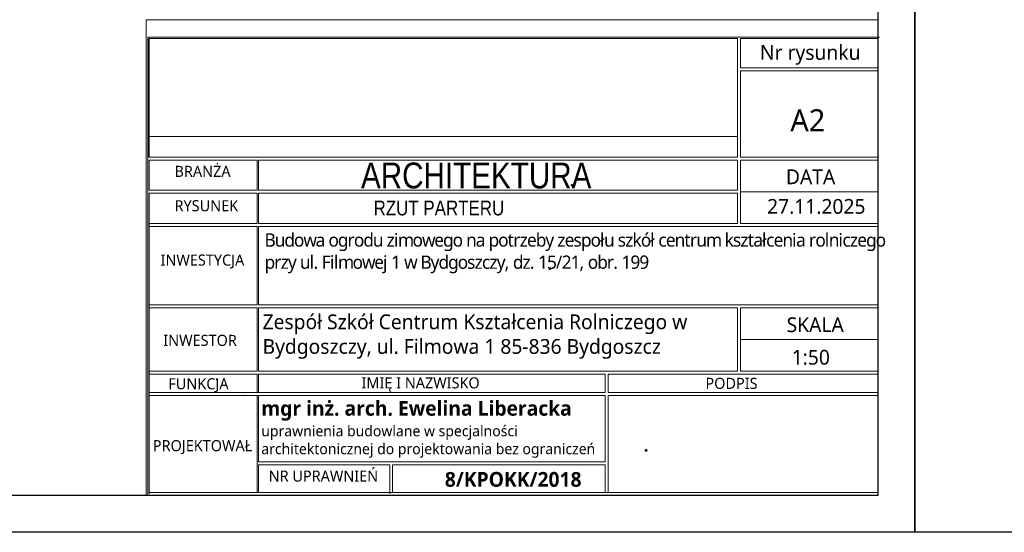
# Model space of a CAD drawing. Header units: millimetres. Extents: x 0 to 27018, y 10208 to 12867.
# Tile 17 of 25: x 21747 to 22413, y 10208 to 10555. Entities that reach past the tile are written whole.
import ezdxf

# ---------------------------------------------------------------- set-up
doc = ezdxf.new("R2010")
doc.units = ezdxf.units.MM
doc.linetypes.add('OTKJ_A05', pattern=[2, 1.5, -0.5])
for name, color, linetype, lineweight in [('0-A-wymiary', 7, 'Continuous', 9), ('isa_V10520003E16E075_TUsr', 7, 'Continuous', 25), ('isa_V10520003E16E075_TUsr_19165818BF56C1D4', 5, 'OTKJ_A05', 25), ('Pikiety', 18, 'Continuous', 0), ('Punkty o określonej wysokości', 5, 'Continuous', 0), ('wymiar', 13, 'Continuous', 13)]:
    doc.layers.add(name, color=color, linetype=linetype, lineweight=lineweight)
doc.layers.add('Znak północy', color=7, linetype='Continuous')
doc.styles.add('tekst', font='segoeui.ttf', dxfattribs={"height": 20})
picture_1 = doc.add_image_def('image1.jpg', size_in_pixel=(1523, 254))

# ---------------------------------------------------------------- blocks, each defined once
blk = doc.blocks.new('OTRS_P05')
at = {"layer": 'isa_V10520003E16E075_TUsr', "true_color": 0x0a0909}
h = blk.add_hatch(color=18, dxfattribs=at)
h.dxf.hatch_style = 1
h.paths.add_polyline_path([(0.09, 0, 1), (-0.09, 0, 1)])
at = {"layer": 'isa_V10520003E16E075_TUsr', "color": 18, "true_color": 0x0a0909}
blk.add_lwpolyline([(0.09, 0, 1), (-0.09, 0, 1)], format="xyb", close=True, dxfattribs=at)
at = {"layer": 'isa_V10520003E16E075_TUsr_19165818BF56C1D4', "color": 18, "true_color": 0x0a0909}
blk.add_circle((0, 0), 0.09, dxfattribs=at)
blk = doc.blocks.new('OTRN_P05')
at = {"layer": 'isa_V10520003E16E075_TUsr', "true_color": 0x0a0909}
h = blk.add_hatch(color=18, dxfattribs=at)
h.dxf.hatch_style = 1
h.paths.add_polyline_path([(0.09, 0, 1), (-0.09, 0, 1)])
at = {"layer": 'isa_V10520003E16E075_TUsr', "color": 18, "true_color": 0x0a0909}
blk.add_lwpolyline([(0.09, 0, 1), (-0.09, 0, 1)], format="xyb", close=True, dxfattribs=at)
at = {"layer": 'isa_V10520003E16E075_TUsr_19165818BF56C1D4', "color": 18, "true_color": 0x0a0909}
blk.add_circle((0, 0), 0.09, dxfattribs=at)
blk = doc.blocks.new('SUPS01_08')
at = {"lineweight": 18, "true_color": 0x0000ff}
h = blk.add_hatch(color=5, dxfattribs=at)
h.dxf.hatch_style = 1
h.paths.add_polyline_path([(0.09, 0, 1), (-0.09, 0, 1)])
at = {"color": 18, "lineweight": 18, "true_color": 0x0a0909}
blk.add_circle((0, 0), 0.09, dxfattribs=at)

msp = doc.modelspace()

# ---------------------------------------------------------------- linework, layer by layer
at = {"lineweight": 0}
for p, q in [((21834.78, 10462.32), (21834.78, 10542.55)), ((21834.78, 10528.44), (21834.78, 10462.32))]:
    msp.add_line(p, q, dxfattribs=at)
at = {"color": 0, "linetype": 'Continuous'}
msp.add_line((21834.78, 10462.21), (21834.78, 10542.55), dxfattribs=at)
at = {"linetype": 'Continuous', "lineweight": 0}
msp.add_line((22327.78, 10302.92), (22327.78, 10369.49), dxfattribs=at)
at = {"lineweight": 0}
msp.add_lwpolyline([(21832.77, 10555.3), (22327.77, 10555.3), (22327.77, 10233.35), (21832.77, 10233.35)], close=True, dxfattribs=at)
at = {"layer": '0-A-wymiary', "linetype": 'ByBlock'}
for p, q in [((22328.78, 10543.55), (21833.77, 10543.55)), ((21833.77, 10543.55), (21833.77, 10233.35)), ((21834.78, 10542.55), (22232.78, 10542.55)), ((21861.56, 10543.55), (22328.78, 10543.55)), ((22232.78, 10542.55), (22232.78, 10462.32)), ((22234.78, 10542.55), (22327.78, 10542.55)), ((22234.78, 10522.65), (22234.78, 10542.55)), ((22327.78, 10542.55), (22327.78, 10522.65)), ((22327.78, 10527.18), (22327.78, 10522.65)), ((22327.78, 10522.65), (22234.78, 10522.65)), ((22234.78, 10520.65), (22327.78, 10520.65)), ((22234.78, 10462.32), (22234.78, 10520.65)), ((22327.78, 10506.88), (22327.78, 10462.32)), ((22232.78, 10462.32), (21834.78, 10462.32)), ((22232.78, 10462.32), (21834.78, 10462.32)), ((21908.78, 10460.32), (21908.78, 10439.82)), ((22327.78, 10462.32), (22234.78, 10462.32)), ((22327.78, 10462.32), (22234.78, 10462.32)), ((22327.78, 10460.32), (22327.78, 10417.32)), ((21834.78, 10439.82), (21907.78, 10439.82)), ((22234.78, 10438.82), (22327.78, 10438.82)), ((21834.78, 10370.49), (21834.78, 10437.06)), ((21908.78, 10437.82), (21908.78, 10417.32)), ((22327.78, 10437.06), (22327.78, 10371.49)), ((21834.78, 10415.32), (21907.78, 10415.32)), ((21834.78, 10372.32), (21834.78, 10415.32)), ((21834.78, 10362.32), (21834.78, 10415.32)), ((21834.78, 10415.32), (21907.78, 10415.32)), ((21907.78, 10415.32), (21907.78, 10362.32)), ((21908.78, 10415.32), (21908.78, 10385.32)), ((21908.78, 10415.32), (22327.78, 10415.32)), ((22327.78, 10415.32), (22327.78, 10362.32)), ((21908.78, 10385.32), (21908.78, 10362.32)), ((21834.78, 10298.92), (21834.78, 10371.49)), ((21907.78, 10362.32), (21834.78, 10362.32)), ((21907.78, 10362.32), (21834.78, 10362.32)), ((22327.78, 10362.32), (21908.78, 10362.32)), ((21908.78, 10360.32), (21908.78, 10317.32)), ((22234.78, 10338.82), (22327.78, 10338.82)), ((21908.78, 10315.32), (21908.78, 10302.92)), ((21908.78, 10315.32), (21908.78, 10302.92)), ((21834.78, 10302.92), (21908.78, 10302.92)), ((21834.78, 10300.92), (21907.78, 10300.92)), ((21834.78, 10300.92), (21908.78, 10300.92)), ((21834.78, 10234.35), (21834.78, 10300.92)), ((21907.78, 10300.92), (21907.78, 10235.35)), ((21908.78, 10300.92), (22143.28, 10300.92)), ((21908.78, 10300.92), (22143.28, 10300.92)), ((21908.78, 10300.92), (21908.78, 10256.13)), ((21908.78, 10256.13), (21908.78, 10300.92)), ((22143.28, 10300.92), (22143.28, 10298.92)), ((22143.28, 10300.92), (22143.28, 10256.13)), ((22145.28, 10302.92), (22327.78, 10302.92)), ((22145.28, 10300.92), (22232.78, 10300.92)), ((22145.28, 10300.92), (22327.78, 10300.92)), ((22145.28, 10235.35), (22145.28, 10300.92)), ((22145.28, 10300.92), (22327.78, 10300.92)), ((22327.78, 10300.92), (22327.78, 10235.35)), ((22143.28, 10256.13), (21908.78, 10256.13)), ((21908.78, 10254.13), (21908.78, 10235.35)), ((21908.78, 10235.35), (21908.78, 10254.13)), ((21997.48, 10254.13), (21997.48, 10234.35)), ((21834.77, 10235.35), (22327.77, 10235.35)), ((21834.77, 10233.35), (21907.77, 10233.35)), ((21907.78, 10235.35), (21834.78, 10235.35)), ((21858.78, 10233.35), (22327.78, 10233.35)), ((21908.77, 10233.35), (22143.27, 10233.35)), ((22145.27, 10233.35), (22327.77, 10233.35))]:
    msp.add_line(p, q, dxfattribs=at)
for points in [[(21907.78, 10439.82), (21834.78, 10439.82), (21834.78, 10460.32), (21907.78, 10460.32)], [(21908.78, 10460.32), (22232.78, 10460.32), (22232.78, 10439.82), (21908.78, 10439.82)], [(22259.78, 10460.32), (22327.78, 10460.32), (22327.78, 10417.32), (22259.78, 10417.32)], [(21907.78, 10417.32), (21834.78, 10417.32), (21834.78, 10437.82), (21907.78, 10437.82)], [(21907.78, 10417.32), (21834.78, 10417.32), (21834.78, 10437.82), (21907.78, 10437.82)], [(21908.78, 10437.82), (22232.78, 10437.82), (22232.78, 10417.32), (21908.78, 10417.32)], [(21907.78, 10317.32), (21834.78, 10317.32), (21834.78, 10360.32), (21907.78, 10360.32)], [(21908.78, 10360.32), (22232.78, 10360.32), (22232.78, 10317.32), (21908.78, 10317.32)], [(21907.78, 10302.92), (21834.78, 10302.92), (21834.78, 10315.32), (21907.78, 10315.32)], [(21908.78, 10315.32), (22143.28, 10315.32), (22143.28, 10302.92), (21908.78, 10302.92)], [(21997.48, 10235.35), (21908.78, 10235.35), (21908.78, 10254.13), (21997.48, 10254.13)], [(21999.48, 10254.13), (22143.28, 10254.13), (22143.28, 10235.35), (21999.48, 10235.35)]]:
    msp.add_lwpolyline(points, dxfattribs=at)
for points in [[(21834.78, 10460.32), (21907.78, 10460.32), (21907.78, 10439.82), (21834.78, 10439.82)], [(22234.78, 10460.32), (22327.78, 10460.32), (22327.78, 10417.32), (22234.78, 10417.32)], [(21834.78, 10437.82), (21907.78, 10437.82), (21907.78, 10417.32), (21834.78, 10417.32)], [(21834.78, 10360.32), (21907.78, 10360.32), (21907.78, 10317.32), (21834.78, 10317.32)], [(22234.78, 10360.32), (22327.78, 10360.32), (22327.78, 10317.32), (22234.78, 10317.32)], [(21834.78, 10315.32), (21907.78, 10315.32), (21907.78, 10302.92), (21834.78, 10302.92)], [(22145.28, 10315.32), (22327.78, 10315.32), (22327.78, 10302.92), (22145.28, 10302.92)], [(21999.48, 10254.13), (22143.28, 10254.13), (22143.28, 10235.35), (21999.48, 10235.35)]]:
    msp.add_lwpolyline(points, close=True, dxfattribs=at)
msp.add_point((21898.64, 10301.06), dxfattribs=at)
msp.add_point((21898.64, 10301.06), dxfattribs=at)
at = {"layer": 'Znak północy', "ltscale": 10}
for points in [[(21303.15, 11692.7), (22352.77, 11692.7), (22352.77, 10208.35), (21303.15, 10208.35)], [(22352.77, 11692.7), (23402.4, 11692.7), (23402.4, 10208.35), (22352.77, 10208.35)], [(21428.15, 11667.7), (22327.77, 11667.7), (22327.77, 10233.35), (21428.15, 10233.35)]]:
    msp.add_lwpolyline(points, close=True, dxfattribs=at)

# ---------------------------------------------------------------- block references
at = {"layer": 'Pikiety', "color": 18, "true_color": 0x000000, "xscale": 5, "yscale": 5, "zscale": 5}
for name, p in [('OTRN_P05', (22120.94, 10443.22)), ('OTRS_P05', (22105.94, 10386.72)), ('OTRS_P05', (22170.94, 10263.82))]:
    msp.add_blockref(name, p, dxfattribs=at)
at = {"layer": 'Punkty o określonej wysokości', "color": 5, "true_color": 0x0000ff, "xscale": 5, "yscale": 5, "zscale": 5}
msp.add_blockref('SUPS01_08', (21880.66, 10311.84), dxfattribs=at)

# ---------------------------------------------------------------- texts
at = {"layer": '0-A-wymiary', "linetype": 'ByBlock', "attachment_point": 1, "style": 'tekst'}
for s, width, heights, insert, char_height, own_width in [('{\\f@Microsoft YaHei Light|b0|i0|c238|p34;Nr rysunku}', 375.1737, [18.57], (22247.97, 10538.14, -0.95), 10, 187.5869), ('{\\FTechnicLite|c2;ARCHITEKTURA}', 375.1737, [0], (21978.07, 10458.63, -0.95), 17.5, 187.5869), ('{\\f@Microsoft YaHei Light|b0|i0|c238|p34;BRANŻA}', 375.1737, [0], (21851.91, 10456.4, -0.95), 7.5, 187.5869), ('{\\f@Microsoft YaHei Light|b0|i0|c238|p34;DATA}', 375.1737, [0], (22265.54, 10453.95, -0.95), 10, 187.5869), ('{\\f@Microsoft YaHei Light|b0|i0|c238|p34;INWESTYCJA}', 375.1737, [0], (21842.46, 10396.35, -0.95), 7.5, 187.5869), ('{\\f@Microsoft YaHei Light|b0|i0|c238|p34;SKALA}', 375.1737, [0], (22266.01, 10353.85, -0.95), 10, 187.5869), ('{\\f@Microsoft YaHei Light|b0|i0|c238|p34;INWESTOR}', 375.1737, [0], (21844.32, 10342.01, -0.95), 7.5, 187.5869), ('{\\f@Microsoft YaHei Light|b0|i0|c238|p34;FUNKCJA}', 375.1737, [0], (21847.72, 10312.65), 7.5, 187.5869), ('{\\fYu Gothic Medium|b0|i0|c238|p34;IMIĘ I NAZWISKO}', 375.1737, [0], (21978.4, 10313.25), 7.5, 187.5869), ('{\\fYu Gothic Medium|b0|i0|c238|p34;PODPIS}', 375.1737, [0], (22211.09, 10312.91), 7.5, 187.5869), ('{\\f@Microsoft YaHei Light|b1|i0|c238|p34;\\H1.37614x;mgr inż. arch. Ewelina Liberacka\\P\\f@Microsoft YaHei Light|b0|i0|c238|p34;\\H0.72667x;uprawnienia budowlane w specjalności\\Parchitektonicznej do projektowania bez ograniczeń}', 787.5601, [155.33], (21910.61, 10297.27), 7.2667, 393.78), ('{\\f@Microsoft YaHei Light|b0|i0|c238|p34;PROJEKTOWAŁ}', 375.1737, [0], (21837.24, 10270.75, -0.95), 7.5, 187.5869), ('{\\f@Microsoft YaHei Light|b0|i0|c238|p34;NR UPRAWNIEŃ}', 375.1737, [0], (21915.62, 10250.15), 7.5, 187.5869), ('\\A1;{\\f@Microsoft YaHei Light|b1|i0|c238|p34;8/KPOKK/2018}', 438.0231, [185.56], (22034.78, 10249.17), 10, 219.0116)]:
    msp.add_mtext_dynamic_manual_height_columns(s, width=width, gutter_width=12.5, heights=heights, dxfattribs=dict(at, insert=insert, char_height=char_height)).dxf.set("width", own_width)
for s, insert, char_height, width in [('{\\f@Microsoft YaHei Light|b0|i0|c238|p34;A2}', (22268.52, 10494.67, -0.95), 15, 187.5869), ('{\\f@Microsoft YaHei Light|b0|i0|c238|p34;RYSUNEK}', (21851.92, 10433.14, -0.95), 7.5, 187.5869), ('      {\\FTechnicLite|c2;\\H0.714286x;RZUT PARTERU}', (21958.11, 10432.86), 14, 343.7683), ('{\\f@Microsoft YaHei Light|b0|i0|c238|p34;27.11.2025}', (22252.79, 10433.94, -0.95), 10, 3751.7372), ('{\\T0.9;\\f@Microsoft YaHei Light|b0|i0|c238|p34;Budowa ogrodu zimowego na potrzeby zespołu szkół centrum kształcenia rolniczego przy ul. Filmowej 1 w Bydgoszczy, dz. 15/21, obr. 199}', (21912.82, 10410.7), 9, 422.6833), ('{\\A1;\\fMicrosoft YaHei Light|b0|i0|c238|p34;Zespół Szkół Centrum Kształcenia Rolniczego w \\PBydgoszczy, ul. Filmowa 1 85-836 Bydgoszcz}', (21911.49, 10355.82), 10, 7242.0587), ('{\\f@Microsoft YaHei Light|b0|i0|c238|p34;1:50}', (22269.44, 10331.83, -0.95), 10, 187.5869)]:
    msp.add_mtext(s, dxfattribs=dict(at, insert=insert, char_height=char_height, width=width))

# ---------------------------------------------------------------- pictures from other files: only their frames are drawn
at = {"layer": 'wymiar'}
image = msp.add_image(picture_1, insert=(21834.78, 10476.17), size_in_units=(398, 66.38), dxfattribs=at)
image.dxf.flags = 7

doc.saveas('drawing.dxf')
